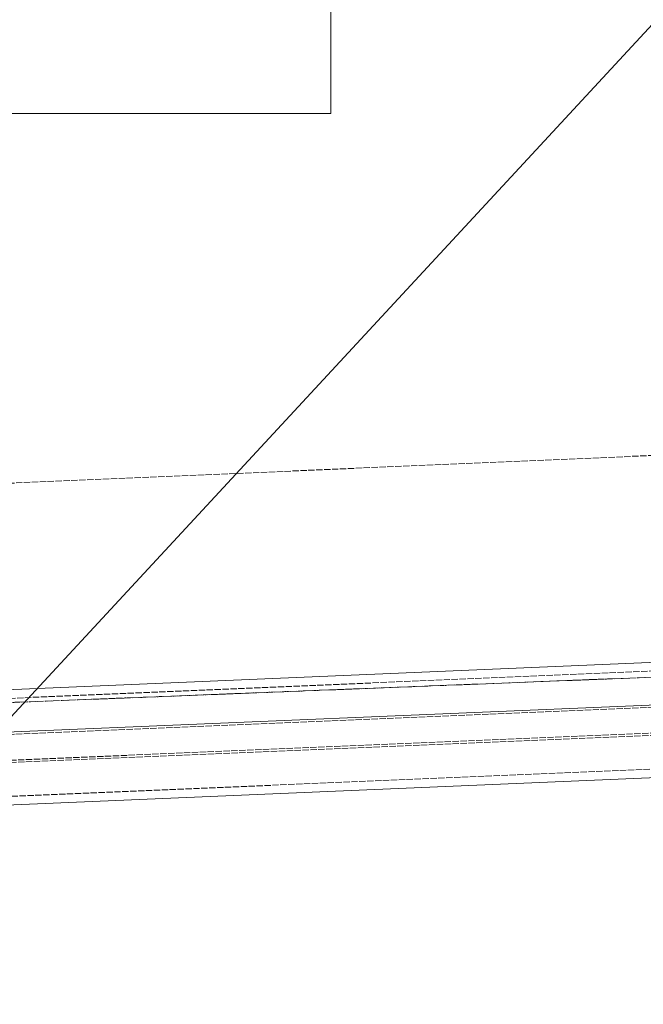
# Model space of a CAD drawing. Header units: millimetres. Extents: x -15129 to 9171, y -18789 to 5877.
# Tile 231 of 256: x -8621 to -8325, y -1234 to -766. Entities that reach past the tile are written whole.
import ezdxf

# ---------------------------------------------------------------- set-up
doc = ezdxf.new("R2010")
doc.units = ezdxf.units.MM
doc.linetypes.add('ACAD_ISO02W100', pattern=[15, 12, -3])
doc.linetypes.add('ACAD_ISO04W100', pattern=[30, 24, -3, 0, -3])
for name, color, linetype in [('AS_Belki', 145, 'Continuous'), ('AS_DIM_ON', 7, 'Continuous'), ('AS_Sciany betonowe', 252, 'Continuous'), ('AS_Siatki', 72, 'Continuous')]:
    doc.layers.add(name, color=color, linetype=linetype)

msp = doc.modelspace()

# ---------------------------------------------------------------- linework, layer by layer
at = {"color": 7, "lineweight": 13}
msp.add_lwpolyline([(-8915.26, -811.03), (-8473, -811.03), (-8473, -586.03), (-8915.26, -586.03), (-8915.26, -811.03)], dxfattribs=at)
at = {"layer": 'AS_Belki', "color": 145, "linetype": 'Continuous', "lineweight": 13, "ltscale": 0.25}
for p, q in [((-7895.44, -1053.33), (-8826.79, -1092.81)), ((-7881.29, -1072.87), (-8839.22, -1113.49)), ((-8837.76, -1148.02), (-7879.83, -1107.41))]:
    msp.add_line(p, q, dxfattribs=at)
at = {"layer": 'AS_Belki', "color": 84, "linetype": 'ACAD_ISO02W100', "lineweight": 13, "ltscale": 0.25}
for p, q in [((-7884.47, -1056.97), (-8837.4, -1097.37)), ((-7881.25, -1073.95), (-8839.18, -1114.57)), ((-8838.66, -1126.83), (-7880.74, -1086.22)), ((-8838.63, -1127.91), (-7880.7, -1087.3)), ((-8837.94, -1143.92), (-7880.01, -1103.31))]:
    msp.add_line(p, q, dxfattribs=at)
at = {"layer": 'AS_DIM_ON', "color": 7, "lineweight": 13}
msp.add_line((-8740.4, -1222.11), (-7857.78, -268.91), dxfattribs=at)
at = {"layer": 'AS_Sciany betonowe', "color": 145, "linetype": 'ACAD_ISO02W100', "lineweight": 13, "ltscale": 0.25}
msp.add_line((-489.39, -634.96), (-12160.18, -1139.01), dxfattribs=at)
at = {"layer": 'AS_Sciany betonowe', "color": 84, "linetype": 'ACAD_ISO02W100', "lineweight": 13, "ltscale": 0.25}
msp.add_line((-725.34, -778.93), (-9807.37, -1136.98), dxfattribs=at)
at = {"layer": 'AS_Siatki', "color": 20, "linetype": 'ACAD_ISO04W100', "lineweight": 13, "ltscale": 0.25}
msp.add_line((-491.11, -769.7), (-12256.44, -1233.53), dxfattribs=at)

doc.saveas('drawing.dxf')
